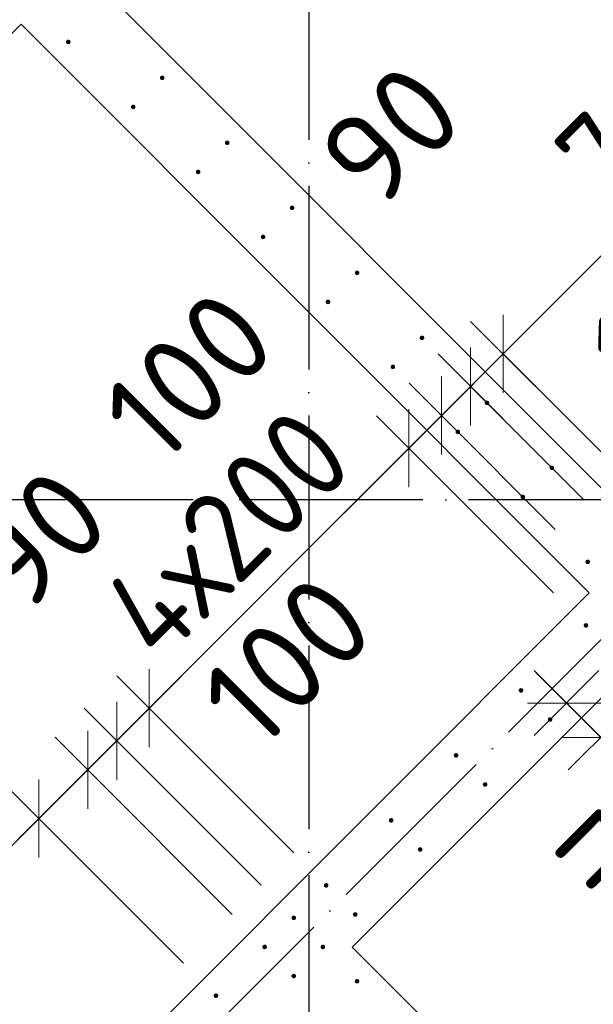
# Model space of a CAD drawing. Header units: millimetres. Extents: x 76517 to 124426, y -73423 to -21861.
# Tile 42 of 114: x 93270 to 94519, y -57198 to -55055. Entities that reach past the tile are written whole.
import ezdxf

# ---------------------------------------------------------------- set-up
doc = ezdxf.new("R2010")
doc.units = ezdxf.units.MM
doc.header["$PDMODE"] = 65
doc.linetypes.add('______11', pattern=[500, 400, -50, 0, -50])
doc.linetypes.add('______5', pattern=[1100, 800, -100, 100, -100])
for name, color, linetype, lineweight in [('Standard', 7, 'Continuous', 25), ('Арм.стержн. Выпуски', 180, 'Continuous', 35), ('Размерная линия_ общее_1', 7, 'Continuous', 13), ('Стена_ общее', 7, 'Continuous', 35)]:
    doc.layers.add(name, color=color, linetype=linetype, lineweight=lineweight)
doc.layers.add('Осевая линия_ общее', color=7, linetype='______5', lineweight=13, true_color=0xa0a0a0)
doc.styles.add('ISOCPEUR', font='ISOCPEUR')
doc.dimstyles.new('DIMSTYLE_10', dxfattribs={"dimtxt": 200, "dimasz": 200, "dimexe": 0, "dimexo": 0, "dimgap": 100, "dimtad": 2, "dimdec": 0, "dimrnd": 5, "dimzin": 12, "dimdsep": 46, "dimtxsty": 'ISOCPEUR', "dimblk1": 'ALL_ML_STRICH', "dimblk2": 'ALL_ML_STRICH', "dimsah": 1, "dimcen": 0, "dimclrd": 7, "dimclre": 256, "dimclrt": 7, "dimadec": 0, "dimazin": 0, "dimtfac": 1, "dimtdec": 0, "dimtix": 1, "dimtmove": 2, "dimatfit": 3, "dimfxl": 0, "dimtvp": 1.2, "dimtzin": 0, "dimlwd": 0, "dimlwe": -3, "dimarcsym": 0})
doc.dimstyles.new('DIMSTYLE_11', dxfattribs={"dimtxt": 200, "dimasz": 200, "dimexe": 0, "dimexo": 0.001, "dimgap": 100, "dimtad": 2, "dimdec": 0, "dimrnd": 5, "dimzin": 12, "dimdsep": 46, "dimtxsty": 'ISOCPEUR', "dimblk1": 'ALL_ML_STRICH', "dimblk2": 'ALL_ML_STRICH', "dimsah": 1, "dimcen": 0, "dimse1": 1, "dimse2": 1, "dimclrd": 7, "dimclre": 256, "dimclrt": 7, "dimadec": 0, "dimazin": 0, "dimtfac": 1, "dimtdec": 0, "dimtix": 1, "dimtmove": 2, "dimatfit": 3, "dimfxl": 0, "dimtvp": 1.2, "dimtzin": 0, "dimlwd": 0, "dimlwe": -3, "dimarcsym": 0})
doc.dimstyles.new('DIMSTYLE_12', dxfattribs={"dimtxt": 200, "dimasz": 200, "dimexe": 0, "dimexo": 0.001, "dimgap": 100, "dimtad": 2, "dimdec": 0, "dimrnd": 5, "dimzin": 12, "dimdsep": 46, "dimtxsty": 'ISOCPEUR', "dimblk1": 'ALL_ML_STRICH', "dimblk2": 'ALL_ML_STRICH', "dimsah": 1, "dimcen": 0, "dimse1": 1, "dimse2": 1, "dimclrd": 7, "dimclre": 256, "dimclrt": 7, "dimadec": 0, "dimazin": 0, "dimtfac": 1, "dimtdec": 0, "dimtix": 1, "dimtmove": 2, "dimatfit": 3, "dimfxl": 0, "dimtzin": 0, "dimlwd": 0, "dimlwe": -3, "dimarcsym": 0})
doc.dimstyles.new('DIMSTYLE_15', dxfattribs={"dimtxt": 200, "dimasz": 200, "dimexe": 0, "dimexo": 0, "dimgap": 100, "dimtad": 0, "dimdec": 0, "dimrnd": 5, "dimzin": 12, "dimdsep": 46, "dimtxsty": 'ISOCPEUR', "dimblk1": 'ALL_ML_STRICH', "dimblk2": 'ALL_ML_STRICH', "dimsah": 1, "dimcen": 0, "dimclrd": 7, "dimclre": 256, "dimclrt": 7, "dimadec": 0, "dimazin": 0, "dimtfac": 1, "dimtdec": 0, "dimtix": 1, "dimtmove": 2, "dimatfit": 3, "dimfxl": 0, "dimtvp": 1.2, "dimtzin": 0, "dimlwd": 0, "dimlwe": -3, "dimarcsym": 0})
doc.dimstyles.new('DIMSTYLE_16', dxfattribs={"dimtxt": 200, "dimasz": 200, "dimexe": 0, "dimexo": 0, "dimgap": 100, "dimtad": 2, "dimdec": 0, "dimrnd": 5, "dimzin": 12, "dimdsep": 46, "dimtxsty": 'ISOCPEUR', "dimblk1": 'ALL_ML_STRICH', "dimblk2": 'ALL_ML_STRICH', "dimsah": 1, "dimcen": 0, "dimclrd": 7, "dimclre": 256, "dimclrt": 7, "dimadec": 0, "dimazin": 0, "dimtfac": 1, "dimtdec": 0, "dimtix": 1, "dimtmove": 2, "dimatfit": 3, "dimfxl": 0, "dimtzin": 0, "dimlwd": 0, "dimlwe": -3, "dimarcsym": 0})

# ---------------------------------------------------------------- blocks, each defined once
blk = doc.blocks.new('ALL_ML_STRICH')
at = {"color": 0, "linetype": 'ByBlock', "lineweight": -2}
for p, q in [((0, -0.5), (0, 0.5)), ((-0.3, -0.3), (0.3, 0.3)), ((-1, 0), (0.5, 0))]:
    blk.add_line(p, q, dxfattribs=at)
blk = doc.blocks.new('*D48')
at = {"layer": 'DEFPOINTS', "color": 7, "linetype": 'Continuous', "lineweight": 13, "transparency": 33554687}
for p in [(94461, -56542), (94425.3, -56577.7), (94004.9, -57147.3)]:
    blk.add_point(p, dxfattribs=at)
at = {"layer": 'Размерная линия_ общее_1', "color": 7, "linetype": 'Continuous', "lineweight": -2, "transparency": 33554687}
blk.add_line((94461, -56542), (94535.6, -56616.6), dxfattribs=at)
at = {"layer": 'Размерная линия_ общее_1', "color": 7, "linetype": 'Continuous', "lineweight": 13, "transparency": 33554687, "xscale": 200, "yscale": 200, "zscale": 200}
for p, rotation in [((94461, -56542), 134.9999999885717), ((94535.6, -56616.6), 314.9999999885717)]:
    blk.add_blockref('ALL_ML_STRICH', p, dxfattribs=dict(at, rotation=rotation))
at = {"layer": 'Размерная линия_ общее_1', "color": 7, "linetype": 'Continuous', "lineweight": 13, "transparency": 33554687, "insert": (95105.1, -56503.9), "char_height": 200, "width": 600, "attachment_point": 5, "rotation": 315, "style": 'ISOCPEUR'}
blk.add_mtext('\\A1;{105}', dxfattribs=at)
blk = doc.blocks.new('*D49')
at = {"layer": 'DEFPOINTS', "color": 7, "linetype": 'Continuous', "lineweight": 13, "transparency": 33554687}
for p in [(94535.6, -56616.6), (94004.9, -57147.3), (95702, -58844.3)]:
    blk.add_point(p, dxfattribs=at)
at = {"layer": 'Размерная линия_ общее_1', "color": 7, "linetype": 'Continuous', "lineweight": -2, "transparency": 33554687}
blk.add_line((94535.6, -56616.6), (96232.6, -58313.7), dxfattribs=at)
at = {"layer": 'Размерная линия_ общее_1', "color": 7, "linetype": 'Continuous', "lineweight": 13, "transparency": 33554687, "xscale": 200, "yscale": 200, "zscale": 200}
for p, rotation in [((94535.6, -56616.6), 134.9999999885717), ((96232.6, -58313.7), 314.9999999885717)]:
    blk.add_blockref('ALL_ML_STRICH', p, dxfattribs=dict(at, rotation=rotation))
at = {"layer": 'Размерная линия_ общее_1', "color": 7, "linetype": 'Continuous', "lineweight": 13, "transparency": 33554687, "insert": (95030.6, -56758), "char_height": 200, "width": 10, "attachment_point": 1, "rotation": 315, "line_spacing_factor": 0.60241, "style": 'ISOCPEUR'}
blk.add_mtext('12х200=2400', dxfattribs=at)
blk = doc.blocks.new('СЛОЖНЫЙ_ОБЪЕКТ_0')
at = {"layer": 'Осевая линия_ общее', "color": 253, "linetype": '______11', "lineweight": -3, "true_color": 0xa0a0a0, "transparency": 33554687}
blk.add_line((87969.7, -62970.3), (101744.2, -49195.9), dxfattribs=at)
blk = doc.blocks.new('*D608')
at = {"layer": 'DEFPOINTS', "color": 7, "linetype": 'Continuous', "lineweight": 13, "transparency": 33554687}
for p in [(92838.5, -54566), (93280.6, -55008.1), (91441.8, -56846.9)]:
    blk.add_point(p, dxfattribs=at)
at = {"layer": 'Размерная линия_ общее_1', "color": 7, "linetype": 'Continuous', "lineweight": -2, "transparency": 33554687}
blk.add_line((92838.5, -54566), (90999.7, -56404.8), dxfattribs=at)
at = {"layer": 'Размерная линия_ общее_1', "color": 253, "linetype": 'Continuous', "lineweight": -2, "true_color": 0xa0a0a0, "transparency": 33554687}
for p, q in [((93209.9, -54937.4), (92838.5, -54566)), ((91371.1, -56776.2), (90999.7, -56404.8))]:
    blk.add_line(p, q, dxfattribs=at)
at = {"layer": 'Размерная линия_ общее_1', "color": 7, "linetype": 'Continuous', "lineweight": 13, "transparency": 33554687, "xscale": 200, "yscale": 200, "zscale": 200}
for p, rotation in [((92838.5, -54566), 44.99999998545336), ((90999.7, -56404.8), 224.9999999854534)]:
    blk.add_blockref('ALL_ML_STRICH', p, dxfattribs=dict(at, rotation=rotation))
at = {"layer": 'Размерная линия_ общее_1', "color": 7, "linetype": 'Continuous', "lineweight": 13, "transparency": 33554687, "insert": (91501.9, -56114.7), "char_height": 200, "width": 10, "attachment_point": 1, "rotation": 225, "line_spacing_factor": 0.60241, "style": 'ISOCPEUR'}
blk.add_mtext('13х200=2600', dxfattribs=at)
blk = doc.blocks.new('*D613')
at = {"layer": 'DEFPOINTS', "color": 7, "linetype": 'Continuous', "lineweight": 13, "transparency": 33554687}
for p in [(93697.6, -57178.7), (92322.2, -57783.2), (92707.7, -58168.7)]:
    blk.add_point(p, dxfattribs=at)
at = {"layer": 'Размерная линия_ общее_1', "color": 7, "linetype": 'Continuous', "lineweight": -2, "transparency": 33554687}
blk.add_line((92322.2, -57783.2), (93312.1, -56793.2), dxfattribs=at)
at = {"layer": 'Размерная линия_ общее_1', "color": 253, "linetype": 'Continuous', "lineweight": -2, "true_color": 0xa0a0a0, "transparency": 33554687}
for p, q in [((93626.9, -57108), (93312.1, -56793.2)), ((92637, -58098), (92322.2, -57783.2))]:
    blk.add_line(p, q, dxfattribs=at)
at = {"layer": 'Размерная линия_ общее_1', "color": 7, "linetype": 'Continuous', "lineweight": 13, "transparency": 33554687, "xscale": 200, "yscale": 200, "zscale": 200}
for p, rotation in [((93312.1, -56793.2), 44.99999999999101), ((92322.2, -57783.2), 224.999999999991)]:
    blk.add_blockref('ALL_ML_STRICH', p, dxfattribs=dict(at, rotation=rotation))
at = {"layer": 'Размерная линия_ общее_1', "color": 7, "linetype": 'Continuous', "lineweight": 13, "transparency": 33554687, "insert": (92421.8, -57330), "char_height": 200, "width": 10, "attachment_point": 1, "rotation": 45, "line_spacing_factor": 0.60241, "style": 'ISOCPEUR'}
blk.add_mtext('\\W0.91;7х200', dxfattribs=at)
blk = doc.blocks.new('*D614')
at = {"layer": 'DEFPOINTS', "color": 7, "linetype": 'Continuous', "lineweight": 13, "transparency": 33554687}
for p in [(93312.1, -56793.2), (93803.7, -57072.7), (93697.6, -57178.7)]:
    blk.add_point(p, dxfattribs=at)
at = {"layer": 'Размерная линия_ общее_1', "color": 7, "linetype": 'Continuous', "lineweight": -2, "transparency": 33554687}
blk.add_line((93312.1, -56793.2), (93418.2, -56687.2), dxfattribs=at)
at = {"layer": 'Размерная линия_ общее_1', "color": 253, "linetype": 'Continuous', "lineweight": -2, "true_color": 0xa0a0a0, "transparency": 33554687}
for p, q in [((93733, -57002), (93418.2, -56687.2)), ((93626.9, -57108), (93312.1, -56793.2))]:
    blk.add_line(p, q, dxfattribs=at)
at = {"layer": 'Размерная линия_ общее_1', "color": 7, "linetype": 'Continuous', "lineweight": 13, "transparency": 33554687, "xscale": 200, "yscale": 200, "zscale": 200}
for p, rotation in [((93418.2, -56687.2), 44.99999999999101), ((93312.1, -56793.2), 224.999999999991)]:
    blk.add_blockref('ALL_ML_STRICH', p, dxfattribs=dict(at, rotation=rotation))
at = {"layer": 'Размерная линия_ общее_1', "color": 7, "linetype": 'Continuous', "lineweight": 13, "transparency": 33554687, "insert": (92859.8, -56604.8), "char_height": 200, "width": 600, "attachment_point": 5, "rotation": 45, "style": 'ISOCPEUR'}
blk.add_mtext('\\A1;{150}', dxfattribs=at)
blk = doc.blocks.new('*D615')
at = {"layer": 'DEFPOINTS', "color": 7, "linetype": 'Continuous', "lineweight": 13, "transparency": 33554687}
for p in [(93418.2, -56687.2), (93867, -57009.4), (93803.7, -57072.7)]:
    blk.add_point(p, dxfattribs=at)
at = {"layer": 'Размерная линия_ общее_1', "color": 7, "linetype": 'Continuous', "lineweight": -2, "transparency": 33554687}
blk.add_line((93418.2, -56687.2), (93481.5, -56623.9), dxfattribs=at)
at = {"layer": 'Размерная линия_ общее_1', "color": 253, "linetype": 'Continuous', "lineweight": -2, "true_color": 0xa0a0a0, "transparency": 33554687}
for p, q in [((93796.3, -56938.6), (93481.5, -56623.9)), ((93733, -57002), (93418.2, -56687.2))]:
    blk.add_line(p, q, dxfattribs=at)
at = {"layer": 'Размерная линия_ общее_1', "color": 7, "linetype": 'Continuous', "lineweight": 13, "transparency": 33554687, "xscale": 200, "yscale": 200, "zscale": 200}
for p, rotation in [((93418.2, -56687.2), 224.999999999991), ((93481.5, -56623.9), 44.99999999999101)]:
    blk.add_blockref('ALL_ML_STRICH', p, dxfattribs=dict(at, rotation=rotation))
at = {"layer": 'Размерная линия_ общее_1', "color": 7, "linetype": 'Continuous', "lineweight": 13, "transparency": 33554687, "insert": (93308.7, -56185.9), "char_height": 200, "width": 400, "attachment_point": 5, "rotation": 45, "style": 'ISOCPEUR'}
blk.add_mtext('\\A1;{90}', dxfattribs=at)
blk = doc.blocks.new('*D616')
at = {"layer": 'DEFPOINTS', "color": 7, "linetype": 'Continuous', "lineweight": 13, "transparency": 33554687}
for p in [(93481.5, -56623.9), (93937.7, -56938.7), (93867, -57009.4)]:
    blk.add_point(p, dxfattribs=at)
at = {"layer": 'Размерная линия_ общее_1', "color": 7, "linetype": 'Continuous', "lineweight": -2, "transparency": 33554687}
blk.add_line((93481.5, -56623.9), (93552.2, -56553.2), dxfattribs=at)
at = {"layer": 'Размерная линия_ общее_1', "color": 253, "linetype": 'Continuous', "lineweight": -2, "true_color": 0xa0a0a0, "transparency": 33554687}
for p, q in [((93867, -56868), (93552.2, -56553.2)), ((93796.3, -56938.6), (93481.5, -56623.9))]:
    blk.add_line(p, q, dxfattribs=at)
at = {"layer": 'Размерная линия_ общее_1', "color": 7, "linetype": 'Continuous', "lineweight": 13, "transparency": 33554687, "xscale": 200, "yscale": 200, "zscale": 200}
for p, rotation in [((93481.5, -56623.9), 224.999999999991), ((93552.2, -56553.2), 44.99999999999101)]:
    blk.add_blockref('ALL_ML_STRICH', p, dxfattribs=dict(at, rotation=rotation))
at = {"layer": 'Размерная линия_ общее_1', "color": 7, "linetype": 'Continuous', "lineweight": 13, "transparency": 33554687, "insert": (93852.3, -56450.2), "char_height": 200, "width": 600, "attachment_point": 5, "rotation": 45, "style": 'ISOCPEUR'}
blk.add_mtext('\\A1;{100}', dxfattribs=at)
blk = doc.blocks.new('*D617')
at = {"layer": 'DEFPOINTS', "color": 7, "linetype": 'Continuous', "lineweight": 13, "transparency": 33554687}
for p in [(94503.4, -56373), (93552.2, -56553.2), (93937.7, -56938.7)]:
    blk.add_point(p, dxfattribs=at)
at = {"layer": 'Размерная линия_ общее_1', "color": 7, "linetype": 'Continuous', "lineweight": -2, "transparency": 33554687}
blk.add_line((93552.2, -56553.2), (94117.9, -55987.5), dxfattribs=at)
at = {"layer": 'Размерная линия_ общее_1', "color": 253, "linetype": 'Continuous', "lineweight": -2, "true_color": 0xa0a0a0, "transparency": 33554687}
for p, q in [((94432.7, -56302.3), (94117.9, -55987.5)), ((93867, -56868), (93552.2, -56553.2))]:
    blk.add_line(p, q, dxfattribs=at)
at = {"layer": 'Размерная линия_ общее_1', "color": 7, "linetype": 'Continuous', "lineweight": 13, "transparency": 33554687, "xscale": 200, "yscale": 200, "zscale": 200}
for p, rotation in [((94117.9, -55987.5), 44.99999999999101), ((93552.2, -56553.2), 224.999999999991)]:
    blk.add_blockref('ALL_ML_STRICH', p, dxfattribs=dict(at, rotation=rotation))
at = {"layer": 'Размерная линия_ общее_1', "color": 7, "linetype": 'Continuous', "lineweight": 13, "transparency": 33554687, "insert": (93433.3, -56318.5), "char_height": 200, "width": 10, "attachment_point": 1, "rotation": 45, "line_spacing_factor": 0.60241, "style": 'ISOCPEUR'}
blk.add_mtext('\\W0.91;4х200', dxfattribs=at)
blk = doc.blocks.new('*D618')
at = {"layer": 'DEFPOINTS', "color": 7, "linetype": 'Continuous', "lineweight": 13, "transparency": 33554687}
for p in [(94117.9, -55987.5), (94507.3, -56234.8), (94503.4, -56373)]:
    blk.add_point(p, dxfattribs=at)
at = {"layer": 'Размерная линия_ общее_1', "color": 7, "linetype": 'Continuous', "lineweight": -2, "transparency": 33554687}
blk.add_line((94117.9, -55987.5), (94189, -55916.4), dxfattribs=at)
at = {"layer": 'Размерная линия_ общее_1', "color": 253, "linetype": 'Continuous', "lineweight": -2, "true_color": 0xa0a0a0, "transparency": 33554687}
for p, q in [((94436.6, -56164.1), (94189, -55916.4)), ((94432.7, -56302.3), (94117.9, -55987.5))]:
    blk.add_line(p, q, dxfattribs=at)
at = {"layer": 'Размерная линия_ общее_1', "color": 7, "linetype": 'Continuous', "lineweight": 13, "transparency": 33554687, "xscale": 200, "yscale": 200, "zscale": 200}
for p, rotation in [((94117.9, -55987.5), 224.999999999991), ((94189, -55916.4), 44.99999999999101)]:
    blk.add_blockref('ALL_ML_STRICH', p, dxfattribs=dict(at, rotation=rotation))
at = {"layer": 'Размерная линия_ общее_1', "color": 7, "linetype": 'Continuous', "lineweight": 13, "transparency": 33554687, "insert": (93638, -55830.1), "char_height": 200, "width": 600, "attachment_point": 5, "rotation": 45, "style": 'ISOCPEUR'}
blk.add_mtext('\\A1;{100}', dxfattribs=at)
blk = doc.blocks.new('*D619')
at = {"layer": 'DEFPOINTS', "color": 7, "linetype": 'Continuous', "lineweight": 13, "transparency": 33554687}
for p in [(94189, -55916.4), (94570.6, -56171.5), (94507.3, -56234.8)]:
    blk.add_point(p, dxfattribs=at)
at = {"layer": 'Размерная линия_ общее_1', "color": 7, "linetype": 'Continuous', "lineweight": -2, "transparency": 33554687}
blk.add_line((94189, -55916.4), (94252.3, -55853.1), dxfattribs=at)
at = {"layer": 'Размерная линия_ общее_1', "color": 253, "linetype": 'Continuous', "lineweight": -2, "true_color": 0xa0a0a0, "transparency": 33554687}
for p, q in [((94499.9, -56100.7), (94252.3, -55853.1)), ((94436.6, -56164.1), (94189, -55916.4))]:
    blk.add_line(p, q, dxfattribs=at)
at = {"layer": 'Размерная линия_ общее_1', "color": 7, "linetype": 'Continuous', "lineweight": 13, "transparency": 33554687, "xscale": 200, "yscale": 200, "zscale": 200}
for p, rotation in [((94189, -55916.4), 224.999999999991), ((94252.3, -55853.1), 44.99999999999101)]:
    blk.add_blockref('ALL_ML_STRICH', p, dxfattribs=dict(at, rotation=rotation))
at = {"layer": 'Размерная линия_ общее_1', "color": 7, "linetype": 'Continuous', "lineweight": 13, "transparency": 33554687, "insert": (94078.1, -55305.8), "char_height": 200, "width": 400, "attachment_point": 5, "rotation": 45, "style": 'ISOCPEUR'}
blk.add_mtext('\\A1;{90}', dxfattribs=at)
blk = doc.blocks.new('*D620')
at = {"layer": 'DEFPOINTS', "color": 7, "linetype": 'Continuous', "lineweight": 13, "transparency": 33554687}
for p in [(94252.3, -55853.1), (94570.6, -56171.5), (94708.5, -56167.9)]:
    blk.add_point(p, dxfattribs=at)
at = {"layer": 'Размерная линия_ общее_1', "color": 7, "linetype": 'Continuous', "lineweight": -2, "transparency": 33554687}
blk.add_line((94252.3, -55853.1), (94323, -55782.4), dxfattribs=at)
at = {"layer": 'Размерная линия_ общее_1', "color": 253, "linetype": 'Continuous', "lineweight": -2, "true_color": 0xa0a0a0, "transparency": 33554687}
for p, q in [((94637.8, -56097.2), (94323, -55782.4)), ((94499.9, -56100.7), (94252.3, -55853.1))]:
    blk.add_line(p, q, dxfattribs=at)
at = {"layer": 'Размерная линия_ общее_1', "color": 7, "linetype": 'Continuous', "lineweight": 13, "transparency": 33554687, "xscale": 200, "yscale": 200, "zscale": 200}
for p, rotation in [((94252.3, -55853.1), 224.999999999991), ((94323, -55782.4), 44.99999999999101)]:
    blk.add_blockref('ALL_ML_STRICH', p, dxfattribs=dict(at, rotation=rotation))
at = {"layer": 'Размерная линия_ общее_1', "color": 7, "linetype": 'Continuous', "lineweight": 13, "transparency": 33554687, "insert": (94695.9, -55684.3), "char_height": 200, "width": 600, "attachment_point": 5, "rotation": 45, "style": 'ISOCPEUR'}
blk.add_mtext('\\A1;{100}', dxfattribs=at)
blk = doc.blocks.new('*D621')
at = {"layer": 'DEFPOINTS', "color": 7, "linetype": 'Continuous', "lineweight": 13, "transparency": 33554687}
for p in [(95698.4, -55178), (94323, -55782.4), (94708.5, -56167.9)]:
    blk.add_point(p, dxfattribs=at)
at = {"layer": 'Размерная линия_ общее_1', "color": 7, "linetype": 'Continuous', "lineweight": -2, "transparency": 33554687}
blk.add_line((94323, -55782.4), (95312.9, -54792.5), dxfattribs=at)
at = {"layer": 'Размерная линия_ общее_1', "color": 253, "linetype": 'Continuous', "lineweight": -2, "true_color": 0xa0a0a0, "transparency": 33554687}
for p, q in [((95627.7, -55107.2), (95312.9, -54792.5)), ((94637.8, -56097.2), (94323, -55782.4))]:
    blk.add_line(p, q, dxfattribs=at)
at = {"layer": 'Размерная линия_ общее_1', "color": 7, "linetype": 'Continuous', "lineweight": 13, "transparency": 33554687, "xscale": 200, "yscale": 200, "zscale": 200}
for p, rotation in [((95312.9, -54792.5), 44.99999999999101), ((94323, -55782.4), 224.999999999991)]:
    blk.add_blockref('ALL_ML_STRICH', p, dxfattribs=dict(at, rotation=rotation))
at = {"layer": 'Размерная линия_ общее_1', "color": 7, "linetype": 'Continuous', "lineweight": 13, "transparency": 33554687, "insert": (94422.6, -55329.2), "char_height": 200, "width": 10, "attachment_point": 1, "rotation": 45, "line_spacing_factor": 0.60241, "style": 'ISOCPEUR'}
blk.add_mtext('\\W0.91;7х200', dxfattribs=at)

msp = doc.modelspace()

# ---------------------------------------------------------------- hatches: boundary and pattern name
at = {"layer": 'Арм.стержн. Выпуски', "linetype": 'Continuous', "lineweight": 35, "transparency": 33554687}
for points in [[(93380.9, -55103.4), (93380.5, -55101.5), (93379.5, -55099.9), (93377.8, -55098.8), (93375.9, -55098.4), (93374, -55098.8), (93372.4, -55099.9), (93371.3, -55101.5), (93370.9, -55103.4), (93371.3, -55105.3), (93372.4, -55106.9), (93374, -55108), (93375.9, -55108.4), (93377.8, -55108), (93379.5, -55106.9), (93380.5, -55105.3)], [(93585.6, -55181.5), (93585.3, -55179.6), (93584.2, -55178), (93582.6, -55176.9), (93580.6, -55176.5), (93578.7, -55176.9), (93577.1, -55178), (93576, -55179.6), (93575.6, -55181.5), (93576, -55183.4), (93577.1, -55185), (93578.7, -55186.1), (93580.6, -55186.5), (93582.6, -55186.1), (93584.2, -55185), (93585.3, -55183.4)], [(93522.3, -55244.8), (93522, -55242.9), (93520.9, -55241.3), (93519.3, -55240.2), (93517.3, -55239.8), (93515.4, -55240.2), (93513.8, -55241.3), (93512.7, -55242.9), (93512.3, -55244.8), (93512.7, -55246.7), (93513.8, -55248.4), (93515.4, -55249.4), (93517.3, -55249.8), (93519.3, -55249.4), (93520.9, -55248.4), (93522, -55246.7)], [(93727.1, -55322.9), (93726.7, -55321), (93725.6, -55319.4), (93724, -55318.3), (93722.1, -55317.9), (93720.2, -55318.3), (93718.5, -55319.4), (93717.4, -55321), (93717.1, -55322.9), (93717.4, -55324.8), (93718.5, -55326.5), (93720.2, -55327.5), (93722.1, -55327.9), (93724, -55327.5), (93725.6, -55326.5), (93726.7, -55324.8)], [(93663.8, -55386.2), (93663.4, -55384.3), (93662.3, -55382.7), (93660.7, -55381.6), (93658.8, -55381.2), (93656.8, -55381.6), (93655.2, -55382.7), (93654.1, -55384.3), (93653.8, -55386.2), (93654.1, -55388.1), (93655.2, -55389.8), (93656.8, -55390.9), (93658.8, -55391.2), (93660.7, -55390.9), (93662.3, -55389.8), (93663.4, -55388.1)], [(93868.5, -55464.3), (93868.1, -55462.4), (93867, -55460.8), (93865.4, -55459.7), (93863.5, -55459.3), (93861.6, -55459.7), (93860, -55460.8), (93858.9, -55462.4), (93858.5, -55464.3), (93858.9, -55466.3), (93860, -55467.9), (93861.6, -55469), (93863.5, -55469.3), (93865.4, -55469), (93867, -55467.9), (93868.1, -55466.3)], [(93805.2, -55527.7), (93804.8, -55525.7), (93803.7, -55524.1), (93802.1, -55523), (93800.2, -55522.7), (93798.3, -55523), (93796.6, -55524.1), (93795.6, -55525.7), (93795.2, -55527.7), (93795.6, -55529.6), (93796.6, -55531.2), (93798.3, -55532.3), (93800.2, -55532.7), (93802.1, -55532.3), (93803.7, -55531.2), (93804.8, -55529.6)], [(94009.9, -55605.8), (94009.5, -55603.9), (94008.4, -55602.2), (94006.8, -55601.2), (94004.9, -55600.8), (94003, -55601.2), (94001.4, -55602.2), (94000.3, -55603.9), (93999.9, -55605.8), (94000.3, -55607.7), (94001.4, -55609.3), (94003, -55610.4), (94004.9, -55610.8), (94006.8, -55610.4), (94008.4, -55609.3), (94009.5, -55607.7)], [(93946.6, -55669.1), (93946.2, -55667.2), (93945.1, -55665.5), (93943.5, -55664.5), (93941.6, -55664.1), (93939.7, -55664.5), (93938.1, -55665.5), (93937, -55667.2), (93936.6, -55669.1), (93937, -55671), (93938.1, -55672.6), (93939.7, -55673.7), (93941.6, -55674.1), (93943.5, -55673.7), (93945.1, -55672.6), (93946.2, -55671)], [(94151.3, -55747.2), (94151, -55745.3), (94149.9, -55743.7), (94148.2, -55742.6), (94146.3, -55742.2), (94144.4, -55742.6), (94142.8, -55743.7), (94141.7, -55745.3), (94141.3, -55747.2), (94141.7, -55749.1), (94142.8, -55750.7), (94144.4, -55751.8), (94146.3, -55752.2), (94148.2, -55751.8), (94149.9, -55750.7), (94151, -55749.1)], [(94088, -55810.5), (94087.6, -55808.6), (94086.6, -55807), (94084.9, -55805.9), (94083, -55805.5), (94081.1, -55805.9), (94079.5, -55807), (94078.4, -55808.6), (94078, -55810.5), (94078.4, -55812.4), (94079.5, -55814), (94081.1, -55815.1), (94083, -55815.5), (94084.9, -55815.1), (94086.6, -55814), (94087.6, -55812.4)], [(94292.8, -55888.6), (94292.4, -55886.7), (94291.3, -55885.1), (94289.7, -55884), (94287.8, -55883.6), (94285.8, -55884), (94284.2, -55885.1), (94283.1, -55886.7), (94282.8, -55888.6), (94283.1, -55890.5), (94284.2, -55892.1), (94285.8, -55893.2), (94287.8, -55893.6), (94289.7, -55893.2), (94291.3, -55892.1), (94292.4, -55890.5)], [(94229.4, -55951.9), (94229.1, -55950), (94228, -55948.4), (94226.4, -55947.3), (94224.4, -55946.9), (94222.5, -55947.3), (94220.9, -55948.4), (94219.8, -55950), (94219.4, -55951.9), (94219.8, -55953.8), (94220.9, -55955.5), (94222.5, -55956.5), (94224.4, -55956.9), (94226.4, -55956.5), (94228, -55955.5), (94229.1, -55953.8)], [(94434.2, -56030), (94433.8, -56028.1), (94432.7, -56026.5), (94431.1, -56025.4), (94429.2, -56025), (94427.3, -56025.4), (94425.6, -56026.5), (94424.6, -56028.1), (94424.2, -56030), (94424.6, -56031.9), (94425.6, -56033.6), (94427.3, -56034.7), (94429.2, -56035), (94431.1, -56034.7), (94432.7, -56033.6), (94433.8, -56031.9)], [(94370.9, -56093.3), (94370.5, -56091.4), (94369.4, -56089.8), (94367.8, -56088.7), (94365.9, -56088.3), (94364, -56088.7), (94362.3, -56089.8), (94361.2, -56091.4), (94360.9, -56093.3), (94361.2, -56095.3), (94362.3, -56096.9), (94364, -56098), (94365.9, -56098.3), (94367.8, -56098), (94369.4, -56096.9), (94370.5, -56095.3)], [(94512.3, -56234.8), (94511.9, -56232.9), (94510.8, -56231.2), (94509.2, -56230.1), (94507.3, -56229.8), (94505.4, -56230.1), (94503.8, -56231.2), (94502.7, -56232.9), (94502.3, -56234.8), (94502.7, -56236.7), (94503.8, -56238.3), (94505.4, -56239.4), (94507.3, -56239.8), (94509.2, -56239.4), (94510.8, -56238.3), (94511.9, -56236.7)], [(94508.4, -56373), (94508, -56371.1), (94506.9, -56369.4), (94505.3, -56368.4), (94503.4, -56368), (94501.5, -56368.4), (94499.8, -56369.4), (94498.8, -56371.1), (94498.4, -56373), (94498.8, -56374.9), (94499.8, -56376.5), (94501.5, -56377.6), (94503.4, -56378), (94505.3, -56377.6), (94506.9, -56376.5), (94508, -56374.9)], [(94367, -56514.4), (94366.6, -56512.5), (94365.5, -56510.9), (94363.9, -56509.8), (94362, -56509.4), (94360, -56509.8), (94358.4, -56510.9), (94357.3, -56512.5), (94357, -56514.4), (94357.3, -56516.3), (94358.4, -56517.9), (94360, -56519), (94362, -56519.4), (94363.9, -56519), (94365.5, -56517.9), (94366.6, -56516.3)], [(94430.3, -56577.7), (94429.9, -56575.8), (94428.8, -56574.2), (94427.2, -56573.1), (94425.3, -56572.7), (94423.4, -56573.1), (94421.7, -56574.2), (94420.7, -56575.8), (94420.3, -56577.7), (94420.7, -56579.6), (94421.7, -56581.2), (94423.4, -56582.3), (94425.3, -56582.7), (94427.2, -56582.3), (94428.8, -56581.2), (94429.9, -56579.6)], [(94225.5, -56655.8), (94225.2, -56653.9), (94224.1, -56652.3), (94222.5, -56651.2), (94220.5, -56650.8), (94218.6, -56651.2), (94217, -56652.3), (94215.9, -56653.9), (94215.5, -56655.8), (94215.9, -56657.7), (94217, -56659.4), (94218.6, -56660.4), (94220.5, -56660.8), (94222.5, -56660.4), (94224.1, -56659.4), (94225.2, -56657.7)], [(94288.8, -56719.1), (94288.5, -56717.2), (94287.4, -56715.6), (94285.8, -56714.5), (94283.8, -56714.1), (94281.9, -56714.5), (94280.3, -56715.6), (94279.2, -56717.2), (94278.8, -56719.1), (94279.2, -56721), (94280.3, -56722.7), (94281.9, -56723.8), (94283.8, -56724.1), (94285.8, -56723.8), (94287.4, -56722.7), (94288.5, -56721)], [(94084.1, -56797.2), (94083.7, -56795.3), (94082.7, -56793.7), (94081, -56792.6), (94079.1, -56792.2), (94077.2, -56792.6), (94075.6, -56793.7), (94074.5, -56795.3), (94074.1, -56797.2), (94074.5, -56799.2), (94075.6, -56800.8), (94077.2, -56801.9), (94079.1, -56802.2), (94081, -56801.9), (94082.7, -56800.8), (94083.7, -56799.2)], [(94147.4, -56860.6), (94147, -56858.6), (94146, -56857), (94144.3, -56855.9), (94142.4, -56855.6), (94140.5, -56855.9), (94138.9, -56857), (94137.8, -56858.6), (94137.4, -56860.6), (94137.8, -56862.5), (94138.9, -56864.1), (94140.5, -56865.2), (94142.4, -56865.6), (94144.3, -56865.2), (94146, -56864.1), (94147, -56862.5)], [(93942.7, -56938.7), (93942.3, -56936.8), (93941.2, -56935.1), (93939.6, -56934), (93937.7, -56933.7), (93935.8, -56934), (93934.2, -56935.1), (93933.1, -56936.8), (93932.7, -56938.7), (93933.1, -56940.6), (93934.2, -56942.2), (93935.8, -56943.3), (93937.7, -56943.7), (93939.6, -56943.3), (93941.2, -56942.2), (93942.3, -56940.6)], [(93872, -57009.4), (93871.6, -57007.4), (93870.5, -57005.8), (93868.9, -57004.7), (93867, -57004.4), (93865.1, -57004.7), (93863.5, -57005.8), (93862.4, -57007.4), (93862, -57009.4), (93862.4, -57011.3), (93863.5, -57012.9), (93865.1, -57014), (93867, -57014.4), (93868.9, -57014), (93870.5, -57012.9), (93871.6, -57011.3)], [(94006, -57002), (94005.6, -57000.1), (94004.5, -56998.4), (94002.9, -56997.4), (94001, -56997), (93999.1, -56997.4), (93997.5, -56998.4), (93996.4, -57000.1), (93996, -57002), (93996.4, -57003.9), (93997.5, -57005.5), (93999.1, -57006.6), (94001, -57007), (94002.9, -57006.6), (94004.5, -57005.5), (94005.6, -57003.9)], [(93808.7, -57072.7), (93808.3, -57070.8), (93807.2, -57069.1), (93805.6, -57068), (93803.7, -57067.7), (93801.8, -57068), (93800.2, -57069.1), (93799.1, -57070.8), (93798.7, -57072.7), (93799.1, -57074.6), (93800.2, -57076.2), (93801.8, -57077.3), (93803.7, -57077.7), (93805.6, -57077.3), (93807.2, -57076.2), (93808.3, -57074.6)], [(93935.3, -57072.7), (93934.9, -57070.8), (93933.9, -57069.1), (93932.2, -57068), (93930.3, -57067.7), (93928.4, -57068), (93926.8, -57069.1), (93925.7, -57070.8), (93925.3, -57072.7), (93925.7, -57074.6), (93926.8, -57076.2), (93928.4, -57077.3), (93930.3, -57077.7), (93932.2, -57077.3), (93933.9, -57076.2), (93934.9, -57074.6)], [(93872, -57136), (93871.6, -57134.1), (93870.5, -57132.4), (93868.9, -57131.4), (93867, -57131), (93865.1, -57131.4), (93863.5, -57132.4), (93862.4, -57134.1), (93862, -57136), (93862.4, -57137.9), (93863.5, -57139.5), (93865.1, -57140.6), (93867, -57141), (93868.9, -57140.6), (93870.5, -57139.5), (93871.6, -57137.9)], [(94009.9, -57147.3), (94009.5, -57145.4), (94008.4, -57143.7), (94006.8, -57142.6), (94004.9, -57142.3), (94003, -57142.6), (94001.4, -57143.7), (94000.3, -57145.4), (93999.9, -57147.3), (94000.3, -57149.2), (94001.4, -57150.8), (94003, -57151.9), (94004.9, -57152.3), (94006.8, -57151.9), (94008.4, -57150.8), (94009.5, -57149.2)], [(93702.6, -57178.7), (93702.3, -57176.8), (93701.2, -57175.2), (93699.5, -57174.1), (93697.6, -57173.7), (93695.7, -57174.1), (93694.1, -57175.2), (93693, -57176.8), (93692.6, -57178.7), (93693, -57180.6), (93694.1, -57182.3), (93695.7, -57183.4), (93697.6, -57183.7), (93699.5, -57183.4), (93701.2, -57182.3), (93702.3, -57180.6)]]:
    msp.add_hatch(color=4, dxfattribs=at).paths.add_polyline_path(points)

# ---------------------------------------------------------------- linework, layer by layer
at = {"layer": 'Осевая линия_ общее', "color": 253, "linetype": '______11', "lineweight": -3, "true_color": 0xa0a0a0, "transparency": 33554687}
for p, q in [((93900, -23410), (93900, -72827.9)), ((105150, -56100), (77142.2, -56100))]:
    msp.add_line(p, q, dxfattribs=at)
at = {"layer": 'Стена_ общее', "color": 7, "linetype": 'Continuous', "lineweight": 25, "transparency": 33554687}
for p, q in [((93273, -54810.3), (94637.8, -56175)), ((93273, -54810.3), (94637.8, -56175)), ((93273, -55064.9), (91462.8, -56875)), ((93273, -55064.9), (91462.8, -56875)), ((94510.5, -56302.3), (93273, -55064.9)), ((94510.5, -56302.3), (93273, -55064.9)), ((92629.6, -58183.2), (94510.5, -56302.3)), ((92629.6, -58183.2), (94510.5, -56302.3)), ((94637.8, -56429.6), (93994.3, -57073)), ((94637.8, -56429.6), (93994.3, -57073)), ((93994.3, -57073), (94135.7, -57214.5)), ((93994.3, -57073), (94135.7, -57214.5))]:
    msp.add_line(p, q, dxfattribs=at)

# ---------------------------------------------------------------- block references
at = {"layer": 'Осевая линия_ общее', "color": 253, "linetype": '______11', "lineweight": -3, "true_color": 0xa0a0a0, "transparency": 33554687}
msp.add_blockref('СЛОЖНЫЙ_ОБЪЕКТ_0', (0, 0), dxfattribs=at)

# ---------------------------------------------------------------- texts
at = {"layer": 'Standard', "color": 7, "linetype": 'Continuous', "lineweight": 13, "transparency": 33554687, "insert": (94955, -57107.9), "char_height": 200, "width": 1196.491, "attachment_point": 2, "rotation": 315, "style": 'ISOCPEUR'}
msp.add_mtext('\\A1;{\\fISOCPEUR|i0|b0;\\H200.000000;\\W1.000000;\\C7;поз.68,69}\\P', dxfattribs=at)

# ---------------------------------------------------------------- dimensions: what is measured, and where the dimension line sits
at = {"layer": 'Размерная линия_ общее_1', "color": 7, "linetype": 'Continuous', "lineweight": 13, "transparency": 33554687}
for base, p1, p2, angle, text, dimstyle, picture, middle in [((90999.7, -56404.8), (93209.9, -54937.4), (91371.1, -56776.2), 225, '13х200=2600', 'DIMSTYLE_16', '*D608', (91848.4, -55414.7)), ((95312.9, -54792.5), (94637.8, -56097.2), (95627.7, -55107.2), 45, '\\W0.91;7х200', 'DIMSTYLE_16', '*D621', (94747.2, -55216.7)), ((94117.9, -55987.5), (93867, -56868), (94432.7, -56302.3), 45, '\\W0.91;4х200', 'DIMSTYLE_16', '*D617', (93764.3, -56199.6)), ((96232.6, -58313.7), (94004.9, -57147.3), (95702, -58844.3), 315, '12х200=2400', 'DIMSTYLE_12', '*D49', (95454.8, -57394.4)), ((93312.1, -56793.2), (92637, -58098), (93626.9, -57108), 45, '\\W0.91;7х200', 'DIMSTYLE_16', '*D613', (92746.5, -57217.5))]:
    dim = msp.add_linear_dim(base=base, p1=p1, p2=p2, angle=angle, text=text, dimstyle=dimstyle, override={"dimpost": '<>', "dimclrd": 7, "dimclre": 253, "dimclrt": 7, "dimlwd": 0, "dimlwe": 65533}, dxfattribs=at)
    dim.commit()
    dim.dimension.update_dxf_attribs({"geometry": picture, "text_midpoint": middle, "dimtype": 160})
for base, p1, p2, angle, dimstyle, picture, middle in [((94252.3, -55853.1), (94436.6, -56164.1), (94499.9, -56100.7), 45, 'DIMSTYLE_10', '*D619', (94078.1, -55305.8)), ((94323, -55782.4), (94499.9, -56100.7), (94637.8, -56097.2), 45, 'DIMSTYLE_15', '*D620', (94695.9, -55684.3)), ((94189, -55916.4), (94432.7, -56302.3), (94436.6, -56164.1), 45, 'DIMSTYLE_10', '*D618', (93638, -55830.1)), ((93481.5, -56623.9), (93733, -57002), (93796.3, -56938.6), 45, 'DIMSTYLE_10', '*D615', (93308.7, -56185.9)), ((93552.2, -56553.2), (93796.3, -56938.6), (93867, -56868), 45, 'DIMSTYLE_15', '*D616', (93852.3, -56450.2)), ((94535.5761, -56616.5995), (94425.2702, -56577.7107), (94004.9126, -57147.2631), 315, 'DIMSTYLE_11', '*D48', (95105.1143, -56503.8659)), ((93418.2, -56687.2), (93626.9, -57108), (93733, -57002), 45, 'DIMSTYLE_10', '*D614', (92859.8, -56604.8))]:
    dim = msp.add_linear_dim(base=base, p1=p1, p2=p2, angle=angle, dimstyle=dimstyle, override={"dimpost": '<>', "dimclrd": 7, "dimclre": 253, "dimclrt": 7, "dimlwd": 0, "dimlwe": 65533}, dxfattribs=at)
    dim.commit()
    dim.dimension.update_dxf_attribs({"geometry": picture, "text_midpoint": middle, "dimtype": 160})

doc.saveas('drawing.dxf')
